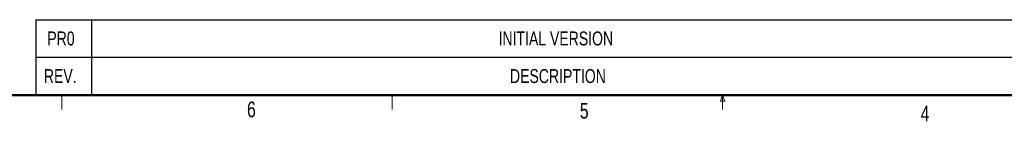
# Model space of a CAD drawing. Header units: millimetres. Extents: x 6 to 425, y 6 to 273.
# Tile 2 of 103: x 103 to 252, y 6 to 21. Entities that reach past the tile are written whole.
import ezdxf

# ---------------------------------------------------------------- set-up
doc = ezdxf.new("R2010")
doc.units = ezdxf.units.MM
doc.layers.add('DIM', color=7, linetype='Continuous')
doc.styles.add('SLDTEXTSTYLE7', font='TXT', dxfattribs={"width": 0.75})

# ---------------------------------------------------------------- blocks, each defined once
blk = doc.blocks.new('SW_NOTE_0_14')
at = {"color": 0, "linetype": 'Continuous', "lineweight": 0, "insert": (0, 3.07), "char_height": 2.38, "attachment_point": 1, "style": 'SLDTEXTSTYLE7'}
blk.add_mtext('6', dxfattribs=at)
blk = doc.blocks.new('SW_NOTE_0_15')
at = {"color": 0, "linetype": 'Continuous', "lineweight": 0, "insert": (0, 3.07), "char_height": 2.38, "attachment_point": 1, "style": 'SLDTEXTSTYLE7'}
blk.add_mtext('5', dxfattribs=at)
blk = doc.blocks.new('SW_NOTE_0_16')
at = {"color": 0, "linetype": 'Continuous', "lineweight": 0, "insert": (0, 3.07), "char_height": 2.38, "attachment_point": 1, "style": 'SLDTEXTSTYLE7'}
blk.add_mtext('4', dxfattribs=at)
blk = doc.blocks.new('Cadre cartouche_1')
at = {"color": 7, "linetype": 'Continuous', "lineweight": 50}
blk.add_line((423.39, 10.66), (10.39, 10.66), dxfattribs=at)
at = {"color": 7, "linetype": 'Continuous', "lineweight": 18}
for p, q in [((110.39, 10.66), (110.39, 8.5)), ((160.4, 10.66), (160.4, 8.5)), ((210.07, 9.78), (210.41, 10.66)), ((210.41, 10.66), (210.41, 8.5)), ((210.41, 10.66), (210.72, 9.78)), ((210.72, 9.78), (210.07, 9.78))]:
    blk.add_line(p, q, dxfattribs=at)
at = {"color": 7, "linetype": 'Continuous', "lineweight": 0}
for name, p in [('SW_NOTE_0_14', (138.41, 6.64)), ('SW_NOTE_0_15', (188.79, 6.44)), ('SW_NOTE_0_16', (240.39, 6.03))]:
    blk.add_blockref(name, p, dxfattribs=at)
blk = doc.blocks.new('SW_TABLEANNOTATION_0')
at = {"layer": 'DIM', "color": 0}
for p, q in [((0, 5.7), (0, 0)), ((0, 5.7), (8.39, 5.7)), ((8.39, 5.7), (8.39, 0)), ((8.39, 5.7), (152.85, 5.7)), ((0, 0), (0, -5.7)), ((0, 0), (8.39, 0)), ((8.39, 0), (8.39, -5.7)), ((8.39, 0), (152.85, 0)), ((0, -5.7), (8.39, -5.7)), ((8.39, -5.7), (152.85, -5.7))]:
    blk.add_line(p, q, dxfattribs=at)
at = {"layer": 'DIM', "color": 0, "attachment_point": 1, "style": 'SLDTEXTSTYLE7'}
for s, insert, char_height in [('PR0', (1.72, 3.91), 2.117), ('INITIAL VERSION', (70.03, 3.91), 2.1167), ('REV.', (1.2, -1.79), 2.117), ('DESCRIPTION', (71.76, -1.79), 2.1167)]:
    blk.add_mtext(s, dxfattribs=dict(at, insert=insert, char_height=char_height))

msp = doc.modelspace()

# ---------------------------------------------------------------- block references
at = {"layer": 'DIM'}
for name, p in [('Cadre cartouche_1', (-1.1, -1.13)), ('SW_TABLEANNOTATION_0', (105.36, 15.3))]:
    msp.add_blockref(name, p, dxfattribs=at)

doc.saveas('drawing.dxf')
